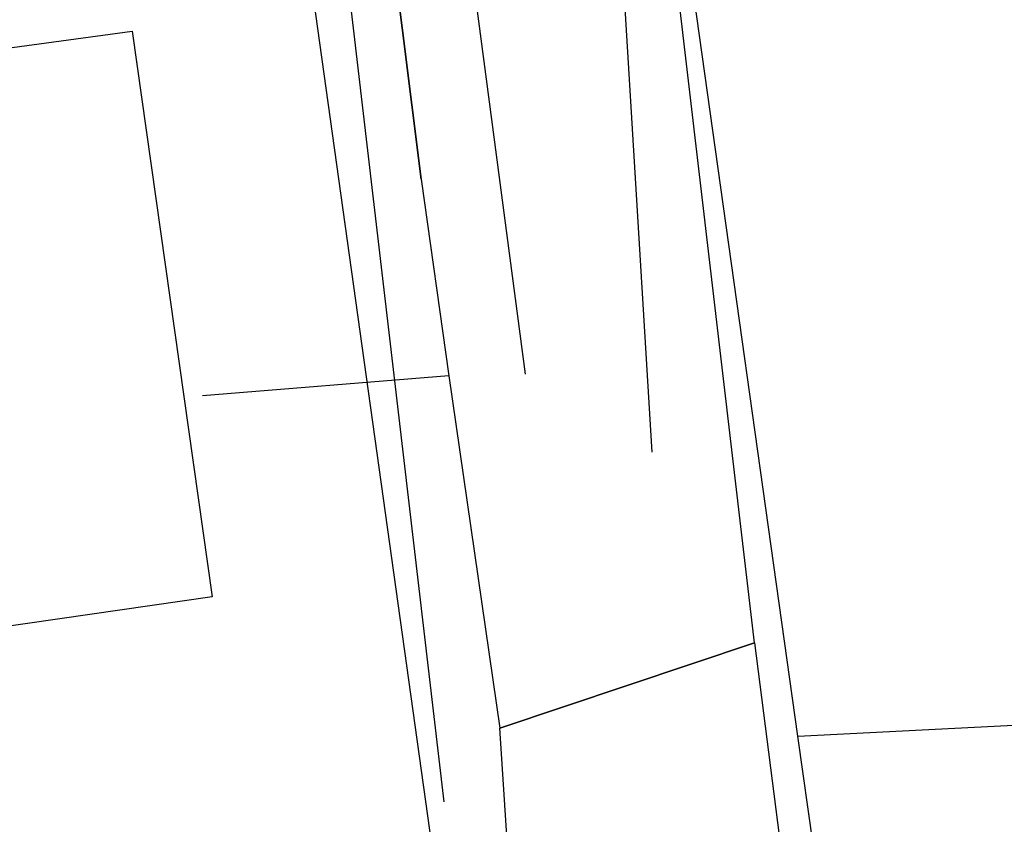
# Model space of a CAD drawing. Extents: x -783215 to -782699, y -1044860 to -1044498.
# Tile 5 of 60: x -783082 to -783063, y -1044759 to -1044744. Entities that reach past the tile are written whole.
import ezdxf

# ---------------------------------------------------------------- set-up
doc = ezdxf.new("R2010")
doc.units = 0
doc.header["$MEASUREMENT"] = 0
doc.layers.add('KN_hranice pozemků', color=140, linetype='CONTINUOUS', lineweight=30)
doc.layers.add('S_KAN', color=32, linetype='KANVSVO', lineweight=30)
for name, color, linetype in [('S_CETIN_METALIKA', 6, 'SDELSPOJO'), ('S_kabely NN', 92, 'SILVNNO'), ('S_VODA', 150, 'VODVPITO')]:
    doc.layers.add(name, color=color, linetype=linetype)
doc.linetypes.add('KANVSVO', pattern='A,7,-6.5,[9,civil.shx,S=1,R=0,X=0,Y=0],-6.5', length=20)
doc.linetypes.add('SDELSPOJO', pattern='A,7,-6,[31,civil.shx,S=1,R=0,X=0,Y=0],-6', length=19)
doc.linetypes.add('SILVNNN', pattern='A,2,-2,2,-6.5,[28,civil.shx,S=1,R=0,X=0,Y=0],-6.5', length=19)
doc.linetypes.add('SILVNNO', pattern='A,7,-6.5,[28,civil.shx,S=1,R=0,X=0,Y=0],-6.5', length=20)
doc.linetypes.add('VODVPITO', pattern='A,7,-6.5,[2,civil.shx,S=1,R=0,X=0,Y=0],-6.5', length=20)

msp = doc.modelspace()

# ---------------------------------------------------------------- linework, layer by layer
at = {"layer": 'KN_hranice pozemků', "linetype": 'Continuous'}
for p, q in [((-783067.02, -1044757.51), (-783070.46, -1044733.07)), ((-783074.09, -1044759.65), (-783077.44, -1044735.68)), ((-783089.34, -1044745.19), (-783079.89, -1044743.89)), ((-783079.89, -1044743.89), (-783078.34, -1044754.82)), ((-783078.34, -1044754.82), (-783087.78, -1044756.18)), ((-783067.02, -1044757.51), (-783042.15, -1044756.25)), ((-783066.08, -1044764.15), (-783067.02, -1044757.51))]:
    msp.add_line(p, q, dxfattribs=at).dxf.unprotected_set("ltscale", 0)
at = {"layer": 'S_CETIN_METALIKA', "ltscale": 0.2, "flags": 128}
for points in [[(-783081.03, -1044709.29), (-783078.79, -1044709.06), (-783078.43, -1044714.09), (-783078.16, -1044716.41), (-783076.93, -1044720.53), (-783076.2000000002, -1044724.1), (-783075.85, -1044730.85), (-783075.5800000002, -1044736.59), (-783074.3, -1044746.75), (-783073.77, -1044750.55)], [(-783067.86, -1044755.71), (-783069.35, -1044743.04), (-783070.11, -1044734.14), (-783068.93, -1044731.35), (-783066.9500000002, -1044729.35), (-783063.73, -1044728.17), (-783061.31, -1044727.78), (-783059.87, -1044725.76), (-783060.15, -1044723.87), (-783059.52, -1044722.6), (-783059.15, -1044720.36), (-783059.13, -1044717.27)], [(-783074.3, -1044746.75), (-783075.5800000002, -1044736.59)], [(-783073.77, -1044750.55), (-783078.53, -1044750.94)], [(-783073.77, -1044750.55), (-783072.78, -1044757.36)], [(-783072.78, -1044757.36), (-783067.86, -1044755.71)], [(-783067.86, -1044755.71), (-783072.78, -1044757.36)], [(-783067.86, -1044755.71), (-783066.97, -1044762.65), (-783065.8300000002, -1044768.39), (-783065.15, -1044773.98)], [(-783071.47, -1044773.73), (-783072.09, -1044767.19), (-783072.49, -1044761.81), (-783072.78, -1044757.36)]]:
    msp.add_lwpolyline(points, dxfattribs=at)
at = {"layer": 'S_kabely NN', "linetype": 'SILVNNN', "ltscale": 0.2, "flags": 128}
msp.add_lwpolyline([(-783073.855, -1044758.779), (-783077.378, -1044728.774)], dxfattribs=at)
at = {"layer": 'S_KAN', "ltscale": 0.2}
msp.add_lwpolyline([(-783069.8398602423, -1044752.024137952), (-783071.1642878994, -1044730.209324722)], dxfattribs=at)
at = {"layer": 'S_VODA', "ltscale": 0.2}
msp.add_lwpolyline([(-783060.335412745, -1044722.634143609), (-783075.8548684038, -1044723.576672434), (-783072.2941710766, -1044750.520462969)], dxfattribs=at)

doc.saveas('drawing.dxf')
